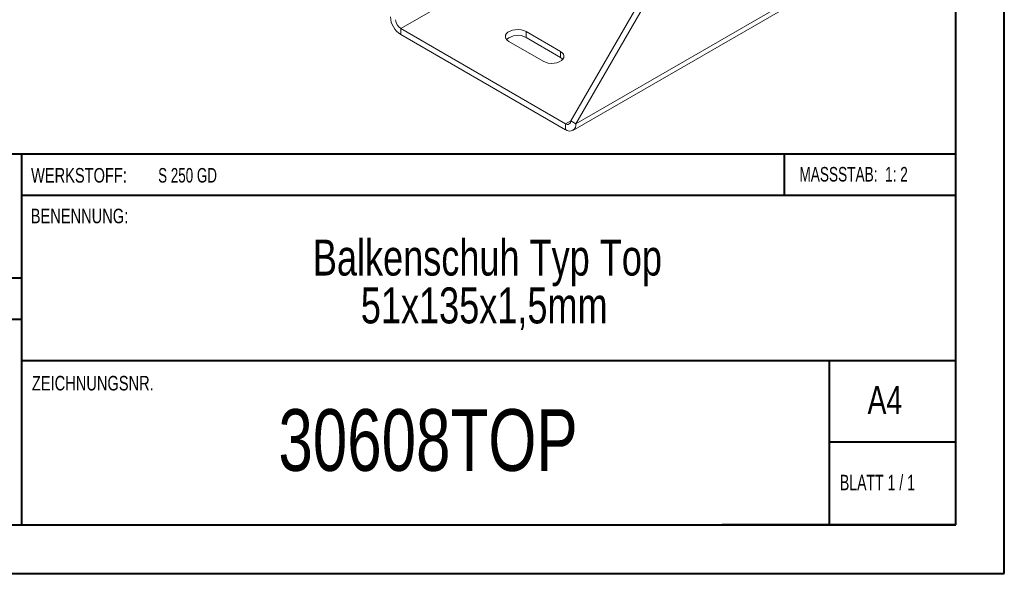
# Model space of a CAD drawing. Header units: millimetres. Extents: x 0 to 210, y 0 to 297.
# Tile 2 of 9: x 109 to 210, y 0 to 57. Entities that reach past the tile are written whole.
import ezdxf

# ---------------------------------------------------------------- set-up
doc = ezdxf.new("R2010")
doc.units = ezdxf.units.MM
doc.styles.add('SLDTEXTSTYLE0', font='TXT', dxfattribs={"width": 0.75})
doc.styles.add('SLDTEXTSTYLE1', font='TXT', dxfattribs={"width": 0.681818})
doc.styles.add('SLDTEXTSTYLE2', font='TXT', dxfattribs={"width": 0.7})
doc.styles.add('SLDTEXTSTYLE3', font='TXT', dxfattribs={"width": 0.6875})

# ---------------------------------------------------------------- blocks, each defined once
blk = doc.blocks.new('SW_NOTE_1')
at = {"color": 0, "linetype": 'Continuous', "lineweight": 0, "char_height": 3.7042, "attachment_point": 2, "style": 'SLDTEXTSTYLE0'}
for s, insert in [('Balkenschuh Typ Top', (24.66, 4.77)), ('51x135x1,5mm', (24.33, -0.16))]:
    blk.add_mtext(s, dxfattribs=dict(at, insert=insert))

msp = doc.modelspace()

# ---------------------------------------------------------------- linework, layer by layer
at = {"color": 7, "linetype": 'Continuous', "lineweight": 40}
for p, q in [((210.08, 0.21), (210.08, 297.21)), ((205.08, 5.21), (205.08, 292.21)), ((205.08, 43.37), (10.11, 43.37)), ((108.91, 43.37), (108.91, 5.12)), ((187.47, 39.12), (187.47, 43.37)), ((205.08, 39.12), (108.91, 39.12)), ((108.91, 30.62), (10.11, 30.62)), ((108.91, 26.37), (10.11, 26.37)), ((108.91, 22.12), (205.08, 22.12)), ((192.08, 5.21), (192.08, 22.21)), ((205.08, 13.71), (192.08, 13.71)), ((10.08, 5.21), (205.08, 5.21)), ((205.08, 5.21), (180.99, 5.21)), ((0.08, 0.21), (210.08, 0.21))]:
    msp.add_line(p, q, dxfattribs=at)
at = {"color": 7, "linetype": 'Continuous', "lineweight": 15}
for p, q in [((147.96, 56.32), (171.64, 70)), ((165.46, 46.83), (176.42, 65.81)), ((165.99, 46.52), (176.95, 65.51)), ((165.99, 46.52), (189.67, 60.2)), ((165.68, 45.84), (189.36, 59.51)), ((147.96, 56.32), (164.93, 46.52)), ((147.96, 56.32), (147.96, 55.71)), ((164.4, 53.97), (160.86, 56.01)), ((160.86, 55.4), (160.86, 56.01)), ((147.96, 55.71), (164.93, 45.91)), ((159.09, 54.99), (162.63, 52.95)), ((164.4, 53.36), (160.86, 55.4)), ((164.4, 53.36), (164.4, 53.97)), ((165.46, 46.83), (164.93, 46.52)), ((165.46, 46.83), (165.99, 46.52)), ((164.93, 46.52), (164.93, 45.91))]:
    msp.add_line(p, q, dxfattribs=at)
at = {"color": 7, "linetype": 'Continuous', "lineweight": 15, "flags": 128}
for points in [[(160.86, 56.01), (160.62, 56.12), (160.35, 56.19), (160.05, 56.22), (159.75, 56.21), (159.46, 56.16), (159.21, 56.07), (158.99, 55.95), (158.84, 55.8), (158.75, 55.63), (158.73, 55.46), (158.78, 55.29), (158.91, 55.13), (159.09, 54.99)], [(162.63, 52.95), (162.87, 52.85), (163.14, 52.77), (163.44, 52.74), (163.74, 52.75), (164.02, 52.81), (164.28, 52.9), (164.5, 53.02), (164.65, 53.17), (164.74, 53.33), (164.76, 53.51), (164.71, 53.68), (164.58, 53.84), (164.4, 53.97)], [(164.64, 53.16), (164.58, 53.22), (164.4, 53.36)]]:
    msp.add_lwpolyline(points, dxfattribs=at)
at = {"color": 7, "linetype": 'Continuous', "lineweight": 15}
for centre, radius, start, end in [((149.2, 57.65), 2.31, 182.6055, 237.3945), ((148.58, 57.29), 1.15, 182.6055, 237.3945), ((160, 53.87), 1.76, 60.6485, 130.912), ((165.13, 46.78), 0.328, 230.7967, 9.214), ((165.34, 46.42), 0.655, 230.7967, 9.214)]:
    msp.add_arc(centre, radius, start, end, dxfattribs=at)

# ---------------------------------------------------------------- block references
at = {"color": 7, "linetype": 'Continuous', "lineweight": 0}
msp.add_blockref('SW_NOTE_1', (132.22, 29.82), dxfattribs=at)

# ---------------------------------------------------------------- texts
for s, insert, char_height, attachment_point, style in [('WERKSTOFF:', (109.91, 41.96), 1.5, 1, 'SLDTEXTSTYLE0'), ('S 250 GD', (122.99, 41.96), 1.5, 1, 'SLDTEXTSTYLE3'), ('MASSSTAB:  1: 2', (188.99, 42.07), 1.5, 1, 'SLDTEXTSTYLE2'), ('BENENNUNG:', (109.88, 37.77), 1.5, 1, 'SLDTEXTSTYLE0'), ('ZEICHNUNGSNR.', (110, 20.55), 1.5, 1, 'SLDTEXTSTYLE0'), ('A4', (196, 19.52), 2.91, 1, 'SLDTEXTSTYLE0'), ('30608TOP', (150.77, 17.12), 6.35, 2, 'SLDTEXTSTYLE0'), ('BLATT 1 / 1', (193.16, 10.36), 1.5875, 1, 'SLDTEXTSTYLE1')]:
    msp.add_mtext(s, dxfattribs=dict(at, insert=insert, char_height=char_height, attachment_point=attachment_point, style=style))

doc.saveas('drawing.dxf')
